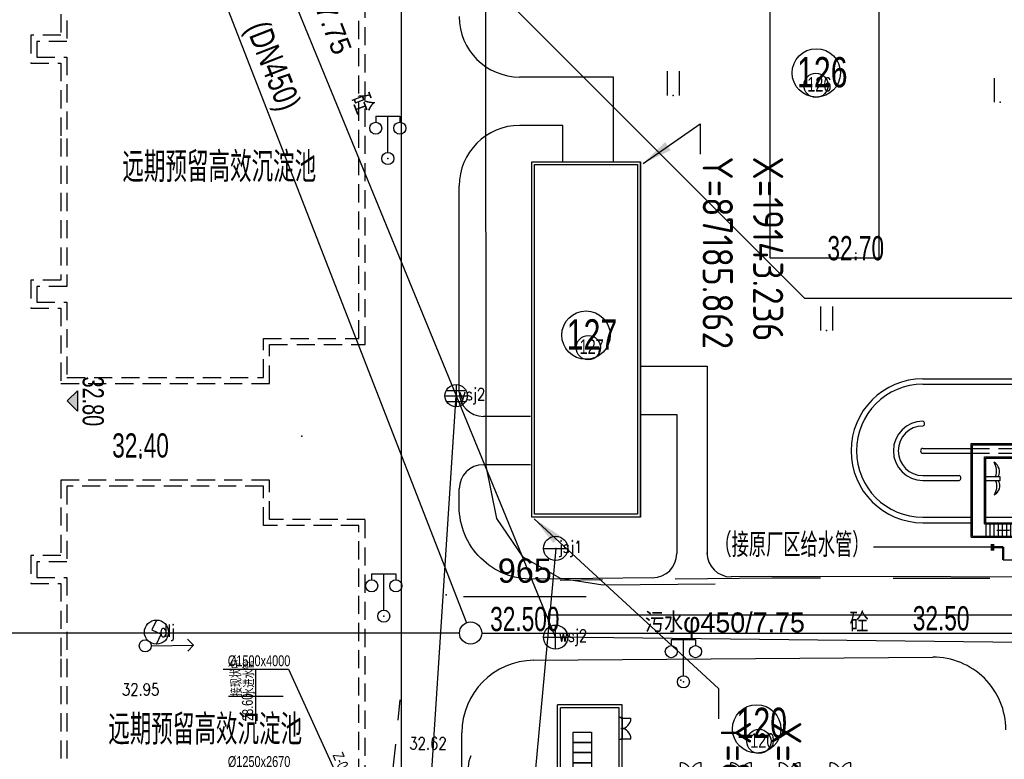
# Model space of a CAD drawing. Header units: millimetres. Extents: x 1371 to 38096, y 232 to 174236.
# Tile 73 of 84: x 19092 to 19173, y 87137 to 87198. Entities that reach past the tile are written whole.
import ezdxf
from ezdxf.enums import TextEntityAlignment as Align

# ---------------------------------------------------------------- set-up
doc = ezdxf.new("R2010")
doc.units = ezdxf.units.MM
doc.header["$LTSCALE"] = 10
for name, pattern in [('CENTER', [50.8, 31.75, -6.35, 6.35, -6.35]), ('CONTINOUS', [0]), ('DASHED', [0.75, 0.5, -0.25]), ('X5', [2.8, 1.6, -1.2]), ('X6', [2, 1, -1])]:
    doc.linetypes.add(name, pattern=pattern)
for name, color, linetype in [('0提标-单体内线', 31, 'Continuous'), ('0提标-单体外线', 1, 'Continuous'), ('0提标-单体编号-平面图', 3, 'Continuous'), ('0提标-单体编号-管线图', 2, 'Continuous'), ('0提标-管-雨水插旗', 2, 'Continuous'), ('DLSS', 30, 'Continuous'), ('dx', 8, 'Continuous'), ('GCD', 8, 'Continuous'), ('LOCKUP', 7, 'Continuous'), ('SZZ-上水管', 153, '厂区给水管'), ('SZZ-消防管', 4, '厂区消防管'), ('厂内中水管', 4, '回用管'), ('原有管线', 7, 'Continuous'), ('坐标', 7, 'Continuous'), ('污水', 180, 'Continuous'), ('电力', 180, 'Continuous'), ('管线标注', 3, 'Continuous'), ('给水', 5, 'Continuous'), ('雨水', 180, 'Continuous')]:
    doc.layers.add(name, color=color, linetype=linetype)
doc.styles.add('HZ', font='rs.shx', dxfattribs={"width": 0.8, "bigfont": 'hztxt.shx'})
doc.styles.add('SMEDI', font='smsim1.shx', dxfattribs={"width": 0.75, "bigfont": 'smfs.shx'})
doc.styles.add('SMEDI1', font='smsim.shx', dxfattribs={"width": 0.75, "bigfont": 'smfs.shx'})
doc.styles.add('songti', font='txt', dxfattribs={"width": 0.75})
doc.styles.get("Standard").update_dxf_attribs({"font": 'smsim.shx', "bigfont": 'smfs.shx'})
doc.styles.add('TSSD_Dimension', font='smsim.shx', dxfattribs={"width": 0.7, "bigfont": 'smfs.shx'})
doc.styles.add('国标', font='gbenor.shx', dxfattribs={"bigfont": 'gbcbig.shx'})
doc.styles.add('宋体', font='smsim1.shx', dxfattribs={"bigfont": 'smfs.shx'})
doc.styles.add('黑体', font='smsim.shx', dxfattribs={"width": 0.75, "bigfont": 'smfs.shx'})
doc.linetypes.add('厂区污水管', pattern='A,4,-0.4,["WS",songti,S=0.4,R=0,X=-0.2,Y=-0.2],-0.4', length=4.8)
doc.linetypes.add('厂区消防管', pattern='A,4,-0.5,["XF",songti,S=0.4,R=0,X=-0.2,Y=-0.2],-0.7', length=5.2)
doc.linetypes.add('厂区给水管', pattern='A,4,-0.4,["GS",songti,S=0.4,R=0,X=-0.2,Y=-0.2],-0.4', length=4.8)
doc.linetypes.add('回用管', pattern='A,4,-0.5,["HY",songti,S=0.4,R=0,X=-0.2,Y=-0.2],-0.7', length=5.2)
doc.dimstyles.new('ISO-25', dxfattribs={"dimtxt": 2.5, "dimasz": 2.5, "dimexe": 1.25, "dimexo": 0.625, "dimgap": 0.2, "dimtad": 1, "dimtxsty": 'Standard', "dimcen": 2.5, "dimadec": 0, "dimazin": 0, "dimtfac": 1, "dimtmove": 0, "dimatfit": 3, "dimfxl": 0, "dimarcsym": 0})

# ---------------------------------------------------------------- blocks, each defined once
blk = doc.blocks.new('*U326')
at = {"layer": 'dx', "ltscale": 0.01, "extrusion": (0, 0, -1)}
blk.add_hatch(color=256, dxfattribs=at).paths.add_polyline_path([(-19096.452, 87167.061), (-19096.452, 87165.364), (-19095.603, 87166.212)])
blk = doc.blocks.new('给水')
at = {"layer": '给水'}
blk.add_line((-1, 0), (1, 0), dxfattribs=at)
blk.add_circle((0, 0), 1, dxfattribs=at)
blk = doc.blocks.new('电力')
at = {"layer": '电力'}
for p, q in [((0, 1), (-0.382, 0.178)), ((-0.382, 0.178), (0.382, -0.178)), ((0, -1), (0.382, -0.178))]:
    blk.add_line(p, q, dxfattribs=at)
blk.add_circle((0, 0), 1, dxfattribs=at)
blk = doc.blocks.new('污水')
at = {"layer": '污水'}
for p, q in [((0, -1), (0, 1)), ((-1, 0), (1, 0))]:
    blk.add_line(p, q, dxfattribs=at)
blk.add_circle((0, 0), 1, dxfattribs=at)
blk = doc.blocks.new('雨水')
at = {"layer": '雨水', "linetype": 'Continuous'}
for p, q in [((0, 1.49), (0, -1.49)), ((-1.31, 0.71), (1.31, 0.71)), ((-1.27, -0.79), (1.27, -0.79))]:
    blk.add_line(p, q, dxfattribs=at)
at = {"layer": '雨水', "lineweight": 25}
blk.add_line((-1.49, 0), (1.49, 0), dxfattribs=at)
blk.add_circle((0, 0), 1.49, dxfattribs=at)
blk = doc.blocks.new('*U325')
at = {"color": 8, "ltscale": 0.5}
blk.add_line((19143.023, 87156.598), (19143.023, 87185.998), dxfattribs=at)
at = {"color": 8}
for points in [[(19134.023, 87185.998), (19143.023, 87185.998), (19143.023, 87156.598), (19134.023, 87156.598)], [(19134.263, 87185.758), (19142.783, 87185.758), (19142.783, 87156.838), (19134.263, 87156.838)]]:
    blk.add_lwpolyline(points, close=True, dxfattribs=at)
at = {"layer": 'DLSS', "color": 8, "linetype": 'X6', "ltscale": 0.2, "flags": 128}
for points in [[(19103.917, 87005.206), (19106.068, 87019.456), (19111.658, 87054.702), (19119.028, 87101.328), (19123.154, 87141.485)], [(19127.422, 87122.989), (19128.845, 87136.452), (19129.693, 87138.601)]]:
    blk.add_lwpolyline(points, dxfattribs=at)
at = {"layer": 'dx', "ltscale": 0.5}
for p, q in [((19130.267, 87160.86), (19130.209, 87204.484)), ((19121.119, 87189.763), (19121.119, 87189.263)), ((19121.119, 87189.763), (19123.119, 87189.763)), ((19122.119, 87186.763), (19122.119, 87189.763)), ((19123.119, 87189.763), (19123.119, 87189.263)), ((19131.127, 87156.503), (19130.267, 87160.86)), ((19133.303, 87153.292), (19131.127, 87156.503)), ((19136.41, 87151.535), (19133.303, 87153.292)), ((19120.782, 87151.92), (19120.782, 87151.42)), ((19120.782, 87151.92), (19122.782, 87151.92)), ((19121.782, 87148.92), (19121.782, 87151.92)), ((19122.782, 87151.92), (19122.782, 87151.42)), ((19139.904, 87150.993), (19136.41, 87151.535)), ((19149.187, 87151.057), (19139.904, 87150.993))]:
    blk.add_line(p, q, dxfattribs=at)
at = {"layer": 'dx', "ltscale": 0.5, "extrusion": (0, 0, -1)}
for p, q in [((19096.452, 87167.061), (19095.603, 87166.212)), ((19096.452, 87167.061), (19096.452, 87165.364)), ((19096.452, 87165.364), (19095.603, 87166.212))]:
    blk.add_line(p, q, dxfattribs=at)
at = {"layer": 'dx', "linetype": 'X5', "ltscale": 0.5}
for p, q in [((19153.887, 87151.563), (19136.384, 87151.372)), ((19213.918, 87151.437), (19153.887, 87151.563))]:
    blk.add_line(p, q, dxfattribs=at)
at = {"layer": 'dx', "linetype": 'Continuous', "ltscale": 0.5}
blk.add_line((19128.374, 87150.035), (19138.524, 87150.035), dxfattribs=at)
at = {"layer": 'dx', "linetype": 'Continuous', "flags": 128}
for points in [[(19145.218, 87193.475), (19145.218, 87191.475)], [(19146.218, 87193.475), (19146.218, 87191.475)], [(19172.271, 87192.911), (19172.271, 87190.911)], [(19121.119, 87189.763), (19123.119, 87189.763)], [(19121.119, 87189.763), (19121.119, 87189.263)], [(19122.119, 87186.763), (19122.119, 87189.763)], [(19123.119, 87189.763), (19123.119, 87189.263)], [(19157.899, 87174.031), (19157.899, 87172.031)], [(19158.899, 87174.031), (19158.899, 87172.031)], [(19120.782, 87151.92), (19122.782, 87151.92)], [(19120.782, 87151.92), (19120.782, 87151.42)], [(19121.782, 87148.92), (19121.782, 87151.92)], [(19122.782, 87151.92), (19122.782, 87151.42)], [(19145.566, 87146.483), (19147.566, 87146.483)], [(19145.566, 87146.483), (19145.566, 87145.983)], [(19145.566, 87146.483), (19147.566, 87146.483)], [(19145.566, 87146.483), (19145.566, 87145.983)], [(19146.566, 87143.483), (19146.566, 87146.483)], [(19146.566, 87143.483), (19146.566, 87146.483)], [(19147.566, 87146.483), (19147.566, 87145.983)], [(19147.566, 87146.483), (19147.566, 87145.983)]]:
    blk.add_lwpolyline(points, dxfattribs=at)
at = {"layer": 'dx', "linetype": 'Continuous', "ltscale": 0.3}
for centre in [(19121.119, 87188.763), (19123.119, 87188.763), (19122.119, 87186.263), (19120.782, 87150.92), (19122.782, 87150.92), (19121.782, 87148.42), (19145.566, 87145.483), (19145.566, 87145.483), (19147.566, 87145.483), (19147.566, 87145.483), (19146.566, 87142.983), (19146.566, 87142.983)]:
    blk.add_circle(centre, 0.5, dxfattribs=at)
at = {"layer": 'dx', "ltscale": 0.3}
for centre in [(19121.119, 87188.763), (19123.119, 87188.763), (19122.119, 87186.263), (19120.782, 87150.92), (19122.782, 87150.92), (19121.782, 87148.42)]:
    blk.add_circle(centre, 0.5, dxfattribs=at)
for p in [(19145.718, 87191.475), (19172.771, 87190.911), (19122.119, 87186.263), (19122.119, 87186.263), (19160.819, 87178.446, 32.7), (19160.819, 87178.446, 32.7), (19158.399, 87172.031), (19115.002, 87163.295), (19101.667, 87162.135, 32.4), (19101.667, 87161.481, 32.4), (19126.949, 87150.185), (19121.782, 87148.42), (19121.782, 87148.42), (19167.881, 87147.347, 32.5), (19167.881, 87147.347, 32.5), (19146.566, 87142.983), (19146.566, 87142.983)]:
    blk.add_point(p, dxfattribs=at)
at = {"layer": '污水', "color": 8, "linetype": 'Continuous', "elevation": 32.577, "flags": 128}
for points in [[(19135.994, 87146.682), (19102.417, 87228.487)], [(19179.383, 87146.192), (19135.994, 87146.682), (19135.994, 87146.682)]]:
    blk.add_lwpolyline(points, dxfattribs=at)
at = {"layer": '污水', "color": 8, "linetype": 'Continuous', "ltscale": 0.3}
blk.add_point((19135.994, 87146.682, 32.595), dxfattribs=at)
at = {"layer": '电力', "color": 8, "linetype": 'Continuous', "ltscale": 0.3}
blk.add_point((19102.987, 87147.096, 32.83), dxfattribs=at)
at = {"layer": '给水', "color": 8, "linetype": 'Continuous', "ltscale": 0.3}
blk.add_point((19136.002, 87154.02, 32.841), dxfattribs=at)
at = {"layer": '雨水', "color": 8, "linetype": 'Continuous', "ltscale": 0.3}
blk.add_point((19127.768, 87166.645, 32.662), dxfattribs=at)
at = {"color": 8, "linetype": 'Continuous', "ltscale": 0.3, "xscale": 0.6175829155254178, "yscale": 0.6175829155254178, "zscale": 0.6175829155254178}
blk.add_blockref('雨水', (19127.768, 87166.645, 32.662), dxfattribs=at)
at = {"color": 8, "linetype": 'Continuous', "ltscale": 0.3}
blk.add_blockref('给水', (19136.002, 87154.02, 32.841), dxfattribs=at)
at = {"layer": '污水', "color": 8, "linetype": 'Continuous', "ltscale": 0.3}
blk.add_blockref('污水', (19135.994, 87146.682, 32.577), dxfattribs=at)
at = {"layer": '电力', "color": 8, "linetype": 'Continuous', "ltscale": 0.3}
blk.add_blockref('电力', (19102.987, 87147.096, 32.83), dxfattribs=at)
at = {"layer": 'dx', "ltscale": 0.3, "style": '黑体', "width": 0.7}
for s, p in [('32.70', (19160.819, 87178.846, 32.7)), ('32.70', (19160.819, 87178.846, 32.7)), ('32.40', (19101.667, 87162.535, 32.4)), ('32.500', (19133.449, 87148.185, 32.5)), ('32.50', (19167.881, 87148.246, 32.5))]:
    blk.add_text(s, height=2, dxfattribs=at).set_placement(p, align=Align.MIDDLE)
at = {"layer": 'dx', "ltscale": 0.3, "style": '黑体'}
blk.add_text('965', height=2, dxfattribs=at).set_placement((19133.449, 87152.185, 32.5), align=Align.MIDDLE)
at = {"layer": 'GCD', "linetype": 'Continuous', "ltscale": 0.3, "style": 'HZ', "width": 0.8}
for s, p in [('32.95', (19100.134, 87141.857)), ('32.62', (19123.901, 87137.404))]:
    blk.add_text(s, height=1, dxfattribs=at).set_placement(p)
at = {"layer": '污水', "color": 8, "linetype": 'Continuous', "ltscale": 0.3, "style": 'HZ', "width": 0.8}
blk.add_text('wsj2', height=1, dxfattribs=at).set_placement((19136.244, 87146.307, 32.595))
at = {"layer": '电力', "color": 8, "linetype": 'Continuous', "ltscale": 0.3, "style": 'HZ', "width": 0.8}
blk.add_text('dlj', height=1, dxfattribs=at).set_placement((19103.237, 87146.721, 32.83))
at = {"layer": '给水', "color": 8, "linetype": 'Continuous', "ltscale": 0.3, "style": 'HZ', "width": 0.8}
blk.add_text('jsj1', height=1, dxfattribs=at).set_placement((19136.252, 87153.645, 32.841))
at = {"layer": '雨水', "color": 8, "linetype": 'Continuous', "ltscale": 0.3, "style": '宋体'}
blk.add_text('污水φ450/7.75      砼', height=1.65878, rotation=291.01273, dxfattribs=at).set_placement((19112.902, 87207.036, 25.55))
at = {"layer": '雨水', "color": 8, "linetype": 'Continuous', "ltscale": 0.3, "style": 'HZ', "width": 0.8}
blk.add_text('ysj2', height=1, dxfattribs=at).set_placement((19128.018, 87166.27, 32.662))
blk = doc.blocks.new('gc013b')
at = {"linetype": 'Continuous'}
blk.add_line((0.5, 0), (4, 0), dxfattribs=at)
at = {"linetype": 'Continuous', "flags": 128}
blk.add_lwpolyline([(3.5, 0.5), (4, 0), (3.5, -0.5)], dxfattribs=at)
blk = doc.blocks.new('gc170')
at = {"linetype": 'Continuous'}
blk.add_circle((0, 0), 0.5, dxfattribs=at)
blk = doc.blocks.new('A$C255E3CC7')
h = blk.add_hatch()
h.set_pattern_fill('ANGLE', color=5, scale=1000, style=0)
h.set_pattern_definition([(0, (-1226330.18, -13767.08), (0, 275), [200, -75]), (90, (-1226330.18, -13767.08), (-275, 2e-14), [200, -75])])
h.paths.add_polyline_path([(23715, 1735), (23615, 1735), (23615, 650), (23715, 650)])
at = {"color": 5}
for p, q in [((21565, 5846), (21565, 3635)), ((21565, 5846), (23865, 5846)), ((21815, 5846), (21815, 4401)), ((23615, 5846), (23615, 4401)), ((23865, 5846), (23865, 3085)), ((10615, 5535), (6317, 5535)), ((6317, 5535), (6317, 4335)), ((10515, 5435), (6317, 5435)), ((6660, 5535), (6660, 4335)), ((7003, 5535), (7003, 4335)), ((7346, 5535), (7346, 4335)), ((8505, 4930), (7465, 4930)), ((7465, 4930), (7603, 4892)), ((7689, 5535), (7689, 4335)), ((8032, 5535), (8032, 4335)), ((8375, 5535), (8375, 4335)), ((8718, 5535), (8718, 4335)), ((9061, 5535), (9061, 4335)), ((9417, 4335), (9417, 5535)), ((10515, 5435), (10515, -2115)), ((10615, 5535), (10615, -2215)), ((-34488, 4335), (-1801, 4335)), ((9415, 4335), (-2401, 4335)), ((9517, 4435), (6317, 4435)), ((9415, 4335), (9415, -1015)), ((9515, 4435), (9515, -1115)), ((14615, 4335), (10615, 4335)), ((21715, 4401), (23715, 4401)), ((23615, 4401), (21715, 4401)), ((21715, 4401), (21715, 650)), ((23715, 2835), (23715, 4401)), ((-34488, 3885), (-1616, 3885)), ((9415, 3885), (-2215, 3885)), ((14615, 3885), (10615, 3885)), ((17841, 3385), (21315, 3385)), ((21315, 3385), (21565, 3635)), ((25865, 3085), (26615, 3835)), ((25869, 2876), (26578, 3585)), ((27765, 3585), (26578, 3585)), ((26615, 3835), (30215, 3835)), ((27765, 3585), (27765, 985)), ((27915, 2685), (28074, 3378)), ((28074, 3378), (28815, 3585)), ((28815, 3585), (28815, 2685)), ((30215, 3835), (30215, 735)), ((17388, 3135), (20527, 3135)), ((20527, 3235), (21665, 3235)), ((20527, 3235), (20527, 1235)), ((20720, 3135), (20720, 1335)), ((20770, 3200), (20770, 1270)), ((20770, 1270), (20770, 3200)), ((20770, 3200), (20870, 3200)), ((20920, 3135), (20920, 1335)), ((21665, 3235), (21665, 1235)), ((23715, 650), (23715, 2835)), ((23865, 3085), (24365, 3085)), ((23865, 2935), (24365, 2935)), ((23865, 2935), (23865, 1635)), ((24365, 3085), (24365, 1485)), ((24395, 3085), (24395, 1485)), ((24395, 3085), (25865, 3085)), ((24395, 2935), (25765, 2935)), ((25765, 2935), (25765, 1635)), ((25796, 2935), (25796, 1635)), ((25869, 2876), (25869, 1693)), ((28815, 2685), (27915, 2685)), ((28330, 2584), (28385, 2639)), ((28330, 2639), (28385, 2584)), ((28734, 3176), (28817, 3094)), ((28817, 3176), (28734, 3094)), ((23865, 1635), (24365, 1635)), ((24395, 1635), (25765, 1635)), ((25869, 1693), (26578, 985)), ((28815, 1885), (27915, 1885)), ((27915, 1085), (28074, 1678)), ((28074, 1678), (28815, 1885)), ((28330, 1886), (28385, 1831)), ((28330, 1831), (28385, 1886)), ((28815, 1885), (28815, 985)), ((14615, 835), (11615, 835)), ((19257, 1335), (20527, 1335)), ((19917, 1085), (21565, 1085)), ((20527, 1235), (21665, 1235)), ((20770, 1270), (20870, 1270)), ((21565, 1085), (21565, -4315)), ((21715, 1235), (21715, 650)), ((23865, 1485), (24365, 1485)), ((23865, 1485), (23865, -3715)), ((24395, 1485), (25865, 1485)), ((25065, 1485), (25065, -877)), ((25865, 1485), (26615, 735)), ((27765, 985), (26578, 985)), ((28734, 1394), (28817, 1476)), ((28817, 1394), (28734, 1476)), ((28965, 985), (30065, 985)), ((29554, 985), (30065, 985)), ((14615, 435), (11615, 435)), ((21715, 650), (21715, 450)), ((21815, 650), (21715, 650)), ((21715, 650), (21715, 450)), ((21715, 600), (21715, 600)), ((21815, 450), (21715, 450)), ((21715, 450), (21715, -3715)), ((23680, 600), (21750, 600)), ((21750, 600), (23680, 600)), ((21750, 600), (21750, 500)), ((21815, 650), (23615, 650)), ((21815, 450), (23615, 450)), ((23715, 650), (23615, 650)), ((23715, 450), (23615, 450)), ((23680, 600), (23680, 500)), ((23715, -3715), (23715, 450)), ((25065, 623), (23865, 623)), ((25065, 280), (23865, 280)), ((26615, 735), (29065, 735)), ((29065, 735), (29965, 735)), ((29965, 735), (30215, 735)), ((25065, -63), (23865, -63)), ((25065, -406), (23865, -406)), ((25065, -749), (23865, -749)), ((24553, -1052), (25294, -798)), ((-34488, -1415), (-30488, -1415)), ((-30488, -8765), (-30488, -1015)), ((-30488, -1015), (401, -1015)), ((-30388, -8665), (-30388, -1115)), ((-30388, -1115), (442, -1115)), ((9415, -1015), (-199, -1015)), ((9515, -1115), (22, -1115)), ((14615, -1415), (10615, -1415)), ((23715, -1340), (24407, -1128)), ((24418, -1092), (23865, -1092)), ((24484, -871), (24407, -1128)), ((24484, -1281), (24484, -871)), ((24484, -1284), (24553, -1052)), ((-34488, -1815), (-30488, -1815)), ((-29388, -7665), (-29388, -2115)), ((-29388, -2115), (853, -2115)), ((-29288, -2215), (894, -2215)), ((-29288, -7565), (-29288, -2215)), ((10515, -2115), (254, -2115)), ((10615, -2215), (295, -2215)), ((14615, -1815), (10615, -1815)), ((26885, -1815), (29695, -1815)), ((26885, -1815), (26885, -2815)), ((27145, -1815), (27145, -2815)), ((27405, -1815), (27405, -2815)), ((27665, -1815), (27665, -2815)), ((27925, -1815), (27925, -2815)), ((28185, -1815), (28185, -2815)), ((28695, -1815), (28445, -1815)), ((28445, -1815), (28445, -2815)), ((29545, -6465), (29545, -1965)), ((29595, -6515), (29595, -1915)), ((29695, -2815), (29695, -1815)), ((24395, -2815), (29695, -2815)), ((24395, -2815), (24395, -3465)), ((24495, -2915), (28595, -2915)), ((24495, -2915), (24495, -3615)), ((24545, -2965), (28545, -2965)), ((24545, -2965), (24545, -3565)), ((28545, -5717), (28545, -2965)), ((28595, -5717), (28595, -2915)), ((28695, -2815), (28695, -6615)), ((29695, -3065), (28695, -3065)), ((29695, -6615), (29695, -2815)), ((-34488, -3665), (-31488, -3665)), ((-34488, -4065), (-31488, -4065)), ((23715, -3715), (21715, -3715)), ((21815, -3715), (21815, -4565)), ((23865, -3715), (23615, -3715)), ((23615, -5515), (23615, -3715)), ((23865, -3465), (23865, -3419)), ((23865, -3465), (23865, -3465)), ((23934, -3465), (23865, -3465)), ((23865, -3715), (23865, -5515)), ((24395, -3465), (23895, -3465)), ((23895, -3465), (23895, -3715)), ((24695, -3715), (23895, -3715)), ((23895, -3715), (23895, -5515)), ((24495, -3615), (25795, -3615)), ((24545, -3565), (25845, -3565)), ((24695, -3715), (25695, -3715)), ((24695, -5515), (24695, -3715)), ((24695, -5515), (24948, -4034)), ((24948, -4034), (25695, -3715)), ((25695, -3715), (25695, -5517)), ((25795, -3615), (25795, -5615)), ((25845, -3565), (25845, -5665)), ((29695, -3325), (28695, -3325)), ((29695, -3585), (28695, -3585)), ((29695, -3845), (28695, -3845)), ((19257, -4565), (20527, -4565)), ((19917, -4315), (21565, -4315)), ((20527, -4465), (21715, -4465)), ((20527, -4465), (20527, -6465)), ((20720, -4565), (20720, -6365)), ((20770, -4500), (20770, -6430)), ((20770, -6430), (20770, -4500)), ((20770, -4500), (20870, -4500)), ((20920, -6365), (20920, -4565)), ((21715, -4465), (21715, -6465)), ((28395, -4515), (27995, -4515)), ((27995, -4515), (27995, -4915)), ((28395, -4915), (28395, -4515)), ((29695, -4105), (28695, -4105)), ((29695, -4365), (28695, -4365)), ((29695, -4625), (28695, -4625)), ((29695, -4885), (28695, -4885)), ((23865, -5515), (23615, -5515)), ((23615, -5515), (23615, -6365)), ((23865, -5515), (23865, -6615)), ((24695, -5515), (23895, -5515)), ((23895, -5515), (23895, -5765)), ((24695, -5515), (25695, -5515)), ((27995, -4915), (28395, -4915)), ((29695, -5145), (28695, -5145)), ((29695, -5405), (28695, -5405)), ((29695, -5665), (28695, -5665)), ((17388, -6365), (20527, -6365)), ((20527, -6465), (21715, -6465)), ((20770, -6430), (20870, -6430)), ((21715, -6365), (23615, -6365)), ((23865, -5765), (23865, -5765)), ((23934, -5765), (23865, -5765)), ((23865, -5765), (23865, -5811)), ((24395, -5765), (23895, -5765)), ((24395, -5765), (24395, -6615)), ((26645, -5912), (26245, -5912)), ((26245, -5912), (26245, -6312)), ((26245, -6312), (26645, -6312)), ((26645, -6312), (26645, -5912)), ((28545, -5717), (28595, -5717)), ((-34488, -7115), (-30488, -7115)), ((-29288, -7115), (2911, -7115)), ((14615, -7115), (2312, -7115)), ((17841, -6615), (23865, -6615)), ((29695, -6615), (24395, -6615)), ((-34488, -7565), (-30488, -7565)), ((-29388, -7665), (-26188, -7665)), ((-29288, -7565), (3096, -7565)), ((-29288, -7565), (-29288, -8765)), ((-28932, -8765), (-28932, -7565)), ((-28589, -8765), (-28589, -7565)), ((-28246, -8765), (-28246, -7565)), ((-27903, -8765), (-27903, -7565)), ((-27560, -8765), (-27560, -7565)), ((-27217, -8765), (-27217, -7565)), ((-26874, -8765), (-26874, -7565)), ((-26531, -8765), (-26531, -7565)), ((-26188, -8765), (-26188, -7565)), ((14615, -7565), (2497, -7565)), ((-30488, -8765), (-26188, -8765)), ((-30388, -8665), (-26188, -8665)), ((-28375, -8165), (-27335, -8165)), ((-27335, -8165), (-27474, -8203))]:
    blk.add_line(p, q, dxfattribs=at)
at = {"color": 5, "linetype": 'DASHED', "ltscale": 150}
for p, q in [((21815, 650), (21815, 4401)), ((23615, 4401), (23615, 1735)), ((21565, 3281), (21565, 1335)), ((29065, 3585), (29065, 985)), ((29965, 3585), (29965, 985)), ((23865, 2835), (23865, 1735)), ((23865, 2835), (24365, 2835)), ((24395, 2835), (25665, 2835)), ((25665, 2835), (25665, 1735)), ((27915, 1885), (27915, 2685)), ((28815, 1885), (28815, 2685)), ((23865, 1735), (24365, 1735)), ((24395, 1735), (25665, 1735)), ((21815, 450), (21815, -3715)), ((23615, 450), (23615, -3715))]:
    blk.add_line(p, q, dxfattribs=at)
at = {"color": 5, "lineweight": 0}
for p, q in [((23715, 4401), (23615, 4401)), ((23615, 1735), (23715, 1735)), ((21715, 1335), (21815, 1335)), ((21815, 1335), (21715, 1335)), ((21815, 650), (21715, 650)), ((21715, 650), (21715, 450)), ((21715, 650), (21815, 650)), ((21715, 450), (21815, 450)), ((21815, 450), (21715, 450)), ((21750, 500), (21750, 600)), ((21750, 600), (23680, 600)), ((23680, 500), (21750, 500)), ((23715, 650), (23615, 650)), ((23615, 650), (23715, 650)), ((23615, 450), (23715, 450)), ((23715, 450), (23615, 450)), ((23680, 600), (23680, 500)), ((23715, 650), (23715, 450)), ((23715, 450), (23715, 650)), ((29595, -1915), (26942, -1915)), ((26942, -1915), (26942, -1965)), ((26942, -1965), (29545, -1965)), ((29595, -1915), (29595, -1915)), ((21815, -4565), (21715, -4565)), ((24495, -5615), (24495, -6515)), ((24495, -5615), (25795, -5615)), ((24545, -5665), (24545, -6465)), ((24545, -5665), (25845, -5665)), ((24545, -6465), (29545, -6465)), ((29595, -6515), (24495, -6515))]:
    blk.add_line(p, q, dxfattribs=at)
at = {"color": 5, "linetype": 'DASHED', "ltscale": 300}
for p, q in [((21419, 3135), (21815, 3531)), ((25969, 2835), (26719, 3585)), ((26719, 3585), (27665, 3585)), ((27665, 3585), (27665, 985)), ((29065, 3585), (29965, 3585)), ((20527, 3135), (20720, 3135)), ((20720, 3235), (20720, 3135)), ((20720, 3235), (20920, 3235)), ((20920, 3235), (20920, 3135)), ((20920, 3135), (21419, 3135)), ((25796, 2835), (25969, 2835)), ((25969, 2835), (25969, 1735)), ((23615, 1735), (23615, 650)), ((25969, 1735), (26719, 985)), ((28815, 1885), (28815, 985)), ((20527, 1335), (20720, 1335)), ((20720, 1335), (20720, 1235)), ((20720, 1235), (20920, 1235)), ((20770, 1235), (20770, 1235)), ((20920, 1335), (21815, 1335)), ((20920, 1335), (20920, 1235)), ((21815, 1335), (21815, 650)), ((21815, 1335), (21815, 650)), ((26719, 985), (27665, 985)), ((29964, 985), (29064, 985)), ((29065, 985), (29965, 985)), ((-30488, -1415), (782, -1415)), ((10615, -1415), (4, -1415)), ((-30488, -1815), (376, -1815)), ((10615, -1815), (130, -1815)), ((28695, -2815), (28695, -1815)), ((24695, -3115), (25695, -3115)), ((24695, -3115), (24695, -6315)), ((25695, -3115), (25695, -6315)), ((25995, -3115), (25995, -6315)), ((25995, -3115), (28395, -3115)), ((28395, -3115), (28395, -6315)), ((28695, -2815), (29695, -2815)), ((24395, -5515), (24395, -3715)), ((20527, -4565), (20720, -4565)), ((20720, -4465), (20720, -4565)), ((20720, -4465), (20920, -4465)), ((20920, -4465), (20920, -4565)), ((20920, -4565), (21815, -4565)), ((20527, -6365), (20720, -6365)), ((20720, -6365), (20720, -6465)), ((20720, -6465), (20920, -6465)), ((20770, -6465), (20770, -6465)), ((20920, -6365), (20920, -6465)), ((21715, -6365), (20920, -6365)), ((25695, -6315), (24695, -6315)), ((25995, -6315), (28395, -6315))]:
    blk.add_line(p, q, dxfattribs=at)
at = {"color": 5, "ltscale": 300}
for p, q in [((27915, 3585), (27915, 2685)), ((27915, 3585), (28815, 3585)), ((28965, 3585), (28965, 985)), ((28965, 3585), (30065, 3585)), ((28965, 3585), (30065, 3585)), ((28965, 3585), (28965, 985)), ((30065, 3585), (30065, 985)), ((30065, 3585), (30065, 985)), ((27915, 1885), (27915, 985)), ((27915, 985), (28815, 985)), ((28965, 985), (29474, 985))]:
    blk.add_line(p, q, dxfattribs=at)
at = {"color": 5, "linetype": 'DASHED', "ltscale": 300}
blk.add_lwpolyline([(28736, 3175), (28736, 3585), (28815, 3585), (28815, 3175)], dxfattribs=at)
at = {"color": 5}
for points in [[(20870, 3200), (20870, 3200), (20870, 1270), (20870, 1270)], [(9415, 510), (8271, 510), (8271, 860), (9415, 860)], [(23680, 500), (23680, 500), (21750, 500), (21750, 500)], [(-29288, -3740), (-28144, -3740), (-28144, -4090), (-29288, -4090)], [(20870, -4500), (20870, -4500), (20870, -6430), (20870, -6430)]]:
    blk.add_lwpolyline(points, close=True, dxfattribs=at)
for points in [[(28331, 2585), (28202, 2585), (28202, 2638), (28331, 2638)], [(28384, 2638), (28513, 2638), (28513, 2585), (28384, 2585)], [(28815, 3095), (28815, 2685), (28736, 2685), (28736, 3095)], [(28331, 1885), (28202, 1885), (28202, 1832), (28331, 1832)], [(28384, 1832), (28513, 1832), (28513, 1885), (28384, 1885)], [(28815, 1475), (28815, 1885), (28736, 1885), (28736, 1475)], [(28736, 1395), (28736, 985), (28815, 985), (28815, 1395)]]:
    blk.add_lwpolyline(points, dxfattribs=at)
for points in [[(8389, 864, -0.393736), (8727, 2048)], [(8617, 864, -0.217468), (8727, 2048)], [(8389, 510, 0.393736), (8727, -674)], [(8617, 510, 0.217468), (8727, -674)], [(-28262, -3740, 0.393736), (-28600, -2556)], [(-28489, -3740, 0.217468), (-28600, -2556)], [(-28262, -4094, -0.393736), (-28600, -5278)], [(-28489, -4094, -0.217468), (-28600, -5278)]]:
    blk.add_lwpolyline(points, format="xyb", dxfattribs=at)
for centre, radius in [((28358, 2611), 39), ((28776, 3135), 58.5), ((28358, 1858), 39), ((28776, 1435), 58.5), ((28195, -4715), 75), ((26445, -6112), 75)]:
    blk.add_circle(centre, radius, dxfattribs=at)
for centre, radius, start, end in [((-34488, -1615), 5950, 90, 270), ((14615, -1615), 5950, 57.17563, 90), ((-34488, -1615), 5500, 90, 270), ((14615, -1615), 5500, 59.72736, 90), ((14615, -1615), 5500, 32.43644, 59.72736), ((-34488, -1615), 2450, 90, 270), ((-34567, 635), 215, 291.5686, 68.4314), ((11694, 635), 215, 111.5686, 248.4314), ((14615, -1615), 2450, 270, 90), ((14615, -1615), 5500, 327.56356, 32.43644), ((14615, -1615), 5950, 333.01344, 26.98656), ((-34488, -1615), 2050, 90, 270), ((14615, -1615), 2050, 270, 90), ((-34488, -1615), 200, 90, 270), ((14615, -1615), 200, 270, 90), ((-31567, -3865), 215, 291.5686, 68.4314), ((14694, -3865), 215, 111.5686, 248.4314), ((14615, -1615), 5500, 300.27264, 327.56356), ((14615, -1615), 5500, 270, 300.27264), ((14615, -1615), 5950, 270, 302.82437)]:
    blk.add_arc(centre, radius, start, end, dxfattribs=at)
blk = doc.blocks.new('变电所')
at = {"color": 8}
for p, q in [((18778.4, 97236.924), (18778.4, 97253.164)), ((18783.74, 97253.164), (18778.4, 97253.164)), ((18778.64, 97237.164), (18778.64, 97252.924)), ((18783.5, 97252.924), (18778.64, 97252.924)), ((18783.5, 97237.164), (18783.5, 97252.924)), ((18783.74, 97247.664), (18783.74, 97253.164)), ((18783.62, 97252.063), (18784.466, 97252.063)), ((18783.74, 97252.117), (18783.74, 97250.317)), ((18783.62, 97250.371), (18784.466, 97250.371)), ((18807.34, 97247.664), (18783.74, 97247.664)), ((18790.317, 97247.664), (18788.517, 97247.664)), ((18788.571, 97247.544), (18788.571, 97248.39)), ((18790.263, 97247.544), (18790.263, 97248.39)), ((18794.479, 97247.664), (18792.679, 97247.664)), ((18792.733, 97247.544), (18792.733, 97248.39)), ((18794.425, 97247.544), (18794.425, 97248.39)), ((18798.504, 97247.664), (18796.704, 97247.664)), ((18796.758, 97247.544), (18796.758, 97248.39)), ((18798.45, 97247.544), (18798.45, 97248.39)), ((18802.694, 97247.664), (18800.894, 97247.664)), ((18800.948, 97247.544), (18800.948, 97248.39)), ((18802.64, 97247.544), (18802.64, 97248.39)), ((18807.34, 97236.924), (18807.34, 97247.664)), ((18787.5, 97247.424), (18783.74, 97247.424)), ((18783.74, 97241.664), (18783.74, 97247.424)), ((18785.486, 97246.005), (18785.03, 97246.813)), ((18785.486, 97245.617), (18785.486, 97247.424)), ((18785.726, 97245.617), (18785.726, 97247.424)), ((18787.5, 97241.664), (18787.5, 97247.424)), ((18807.1, 97247.424), (18787.74, 97247.424)), ((18787.74, 97241.664), (18787.74, 97247.424)), ((18791.5, 97241.664), (18791.5, 97247.424)), ((18791.74, 97241.664), (18791.74, 97247.424)), ((18795.5, 97241.664), (18795.5, 97247.424)), ((18795.74, 97241.664), (18795.74, 97247.424)), ((18799.5, 97241.664), (18799.5, 97247.424)), ((18799.74, 97241.664), (18799.74, 97247.424)), ((18803.5, 97241.664), (18803.5, 97247.424)), ((18803.74, 97243.164), (18803.74, 97247.424)), ((18807.1, 97243.164), (18807.1, 97247.424)), ((18783.992, 97245.617), (18784.621, 97246.032)), ((18785.486, 97245.617), (18783.74, 97245.617)), ((18787.5, 97245.377), (18783.74, 97245.377)), ((18787.5, 97245.617), (18785.726, 97245.617)), ((18787.5, 97245.044), (18786.917, 97244.377)), ((18806.757, 97243.164), (18806.204, 97243.938)), ((18793.33, 97240.424), (18793.33, 97243.116)), ((18793.53, 97240.424), (18793.53, 97243.116)), ((18797.205, 97240.424), (18797.205, 97243.116)), ((18797.405, 97240.424), (18797.405, 97243.116)), ((18803.5, 97242.031), (18802.947, 97242.805)), ((18807.1, 97243.164), (18803.74, 97243.164)), ((18807.1, 97242.924), (18803.74, 97242.924)), ((18803.74, 97241.664), (18803.74, 97242.924)), ((18807.1, 97237.164), (18807.1, 97242.924)), ((18786.872, 97241.664), (18786.319, 97242.438)), ((18806.757, 97241.664), (18806.204, 97242.438)), ((18787.5, 97241.664), (18783.74, 97241.664)), ((18783.74, 97237.164), (18783.74, 97241.424)), ((18787.5, 97241.424), (18783.74, 97241.424)), ((18787.5, 97237.164), (18787.5, 97241.424)), ((18791.5, 97241.664), (18787.74, 97241.664)), ((18787.74, 97237.164), (18787.74, 97241.424)), ((18807.1, 97241.424), (18787.74, 97241.424)), ((18795.5, 97241.664), (18791.74, 97241.664)), ((18799.5, 97241.664), (18795.74, 97241.664)), ((18803.5, 97241.664), (18799.74, 97241.664)), ((18807.1, 97241.664), (18803.74, 97241.664)), ((18783.74, 97240.948), (18784.231, 97239.854)), ((18783.5, 97237.164), (18778.64, 97237.164)), ((18781.423, 97237.044), (18781.423, 97236.198)), ((18783.115, 97237.044), (18783.115, 97236.198)), ((18787.5, 97237.164), (18783.74, 97237.164)), ((18807.1, 97237.164), (18787.74, 97237.164)), ((18788.571, 97237.044), (18788.571, 97236.198)), ((18790.263, 97237.044), (18790.263, 97236.198)), ((18804.571, 97237.044), (18804.571, 97236.198)), ((18806.263, 97237.044), (18806.263, 97236.198)), ((18807.34, 97236.924), (18778.4, 97236.924)), ((18783.169, 97236.924), (18781.369, 97236.924)), ((18790.317, 97236.924), (18788.517, 97236.924)), ((18806.317, 97236.924), (18804.517, 97236.924))]:
    blk.add_line(p, q, dxfattribs=at)
at = {"color": 8, "linetype": 'CENTER'}
for p, q in [((18783.74, 97252.117), (18783.5, 97252.117)), ((18783.74, 97250.317), (18783.5, 97250.317)), ((18788.517, 97247.664), (18788.517, 97247.424)), ((18790.317, 97247.664), (18790.317, 97247.424)), ((18792.679, 97247.664), (18792.679, 97247.424)), ((18794.479, 97247.664), (18794.479, 97247.424)), ((18796.704, 97247.664), (18796.704, 97247.424)), ((18798.504, 97247.664), (18798.504, 97247.424)), ((18800.894, 97247.664), (18800.894, 97247.424)), ((18802.694, 97247.664), (18802.694, 97247.424)), ((18781.369, 97236.924), (18781.369, 97237.164)), ((18783.169, 97236.924), (18783.169, 97237.164)), ((18788.517, 97236.924), (18788.517, 97237.164)), ((18790.317, 97236.924), (18790.317, 97237.164)), ((18804.517, 97236.924), (18804.517, 97237.164)), ((18806.317, 97236.924), (18806.317, 97237.164))]:
    blk.add_line(p, q, dxfattribs=at)
at = {"color": 8, "const_width": 0.0003}
blk.add_lwpolyline([(18778.4, 97253.164), (18783.74, 97253.164), (18783.74, 97247.664), (18807.34, 97247.664), (18807.34, 97236.924), (18778.4, 97236.924)], close=True, dxfattribs=at)
at = {"color": 8}
for points in [[(18779.7, 97250.064), (18779.7, 97250.904), (18781.2, 97250.904), (18781.2, 97250.064)], [(18779.7, 97249.224), (18779.7, 97250.064), (18781.2, 97250.064), (18781.2, 97249.224)], [(18779.7, 97248.384), (18779.7, 97249.224), (18781.2, 97249.224), (18781.2, 97248.384)], [(18779.7, 97247.544), (18779.7, 97248.384), (18781.2, 97248.384), (18781.2, 97247.544)], [(18779.7, 97246.704), (18779.7, 97247.544), (18781.2, 97247.544), (18781.2, 97246.704)], [(18779.7, 97245.864), (18779.7, 97246.704), (18781.2, 97246.704), (18781.2, 97245.864)], [(18779.7, 97245.024), (18779.7, 97245.864), (18781.2, 97245.864), (18781.2, 97245.024)], [(18779.7, 97244.184), (18779.7, 97245.024), (18781.2, 97245.024), (18781.2, 97244.184)], [(18792.72, 97244.916), (18794.52, 97244.916), (18794.52, 97243.116), (18792.72, 97243.116)], [(18796.72, 97244.916), (18798.52, 97244.916), (18798.52, 97243.116), (18796.72, 97243.116)], [(18779.7, 97243.344), (18779.7, 97244.184), (18781.2, 97244.184), (18781.2, 97243.344)], [(18779.7, 97242.504), (18779.7, 97243.344), (18781.2, 97243.344), (18781.2, 97242.504)], [(18779.7, 97241.664), (18779.7, 97242.504), (18781.2, 97242.504), (18781.2, 97241.664)], [(18779.7, 97240.824), (18779.7, 97241.664), (18781.2, 97241.664), (18781.2, 97240.824)], [(18779.7, 97239.984), (18779.7, 97240.824), (18781.2, 97240.824), (18781.2, 97239.984)], [(18790.8, 97239.624), (18790.8, 97240.424), (18789.8, 97240.424), (18789.8, 97239.624)], [(18791.8, 97239.624), (18791.8, 97240.424), (18790.8, 97240.424), (18790.8, 97239.624)], [(18792.8, 97239.624), (18792.8, 97240.424), (18791.8, 97240.424), (18791.8, 97239.624)], [(18793.8, 97239.624), (18793.8, 97240.424), (18792.8, 97240.424), (18792.8, 97239.624)], [(18794.8, 97239.624), (18794.8, 97240.424), (18793.8, 97240.424), (18793.8, 97239.624)], [(18795.8, 97239.624), (18795.8, 97240.424), (18794.8, 97240.424), (18794.8, 97239.624)], [(18796.8, 97239.624), (18796.8, 97240.424), (18795.8, 97240.424), (18795.8, 97239.624)], [(18797.8, 97239.624), (18797.8, 97240.424), (18796.8, 97240.424), (18796.8, 97239.624)], [(18798.8, 97239.624), (18798.8, 97240.424), (18797.8, 97240.424), (18797.8, 97239.624)], [(18799.8, 97239.624), (18799.8, 97240.424), (18798.8, 97240.424), (18798.8, 97239.624)], [(18800.8, 97239.624), (18800.8, 97240.424), (18799.8, 97240.424), (18799.8, 97239.624)], [(18801.8, 97239.624), (18801.8, 97240.424), (18800.8, 97240.424), (18800.8, 97239.624)], [(18802.8, 97239.624), (18802.8, 97240.424), (18801.8, 97240.424), (18801.8, 97239.624)], [(18803.8, 97239.624), (18803.8, 97240.424), (18802.8, 97240.424), (18802.8, 97239.624)], [(18804.8, 97239.624), (18804.8, 97240.424), (18803.8, 97240.424), (18803.8, 97239.624)], [(18779.7, 97239.144), (18779.7, 97239.984), (18781.2, 97239.984), (18781.2, 97239.144)]]:
    blk.add_lwpolyline(points, close=True, dxfattribs=at)
for centre, start, end in [((18783.62, 97252.063), 270, 0), ((18783.62, 97250.371), 0, 90), ((18788.571, 97247.544), 0, 90), ((18790.263, 97247.544), 90, 180), ((18792.733, 97247.544), 0, 90), ((18794.425, 97247.544), 90, 180), ((18796.758, 97247.544), 0, 90), ((18798.45, 97247.544), 90, 180), ((18800.948, 97247.544), 0, 90), ((18802.64, 97247.544), 90, 180), ((18781.423, 97237.044), 270, 0), ((18783.115, 97237.044), 180, 270), ((18788.571, 97237.044), 270, 0), ((18790.263, 97237.044), 180, 270), ((18804.571, 97237.044), 270, 0), ((18806.263, 97237.044), 180, 270)]:
    blk.add_arc(centre, 0.846, start, end, dxfattribs=at)
blk = doc.blocks.new('*U324')
at = {"ltscale": 0.5}
for p, q in [((19123.236, 87200.743), (19123.236, 87123.626)), ((19140.789, 87192.998), (19133.023, 87192.998)), ((19140.789, 87185.998), (19140.789, 87192.998)), ((19136.589, 87188.998), (19133.023, 87188.998)), ((19136.589, 87185.998), (19136.589, 87188.998)), ((19128.023, 87166.937), (19128.023, 87183.998)), ((19142.952, 87169.099), (19148.523, 87169.099)), ((19148.523, 87169.099), (19148.523, 87153.497)), ((19133.923, 87164.937), (19130.023, 87164.937)), ((19142.952, 87165.099), (19146.023, 87165.099)), ((19146.023, 87165.099), (19146.017, 87153.593)), ((19133.923, 87160.937), (19130.023, 87160.937))]:
    blk.add_line(p, q, dxfattribs=at)
at = {"ltscale": 0.3}
for p, q in [((19134.19, 87144.765), (19167.19, 87145.021)), ((19128.236, 87121.806), (19128.236, 87138.765))]:
    blk.add_line(p, q, dxfattribs=at)
at = {"color": 1}
blk.add_lwpolyline([(19153.739, 87207.409), (19162.739, 87207.409), (19162.739, 87178.009), (19153.739, 87178.009)], close=True, dxfattribs=at)
at = {"flags": 128}
for points in [[(19311.33, 87182.864), (19310.855, 87157.652, -0.408083), (19304.868, 87151.765), (19213.706, 87151.573), (19153.674, 87151.698), (19150.516, 87151.664)], [(19144.061, 87151.594), (19134.089, 87151.485, -0.417409), (19128.023, 87157.485), (19128.023, 87158.937)]]:
    blk.add_lwpolyline(points, format="xyb", dxfattribs=at)
at = {"ltscale": 0.3}
for centre, radius, start, end in [((19133.023, 87197.998), 5, 180, 270), ((19133.023, 87183.998), 5, 90, 180), ((19130.023, 87166.937), 2, 180, 270), ((19130.023, 87158.937), 2, 90, 180), ((19144.017, 87153.593), 2, 270, 0), ((19150.516, 87153.664), 2, 180, 270), ((19167.236, 87139.021), 6, 0, 90.44373), ((19134.236, 87138.765), 6, 90.44373, 180)]:
    blk.add_arc(centre, radius, start, end, dxfattribs=at)
at = {"color": 5, "ltscale": 0.3}
blk.add_point((19146.353, 87143.119), dxfattribs=at)
blk.add_point((19146.353, 87143.119), dxfattribs=at)
at = {"layer": '0提标-单体内线', "linetype": 'DASHED', "ltscale": 0.3}
for points in [[(19111.833, 87202.184), (19095.583, 87202.184), (19095.583, 87195.95), (19093.083, 87195.95), (19093.083, 87194.65), (19095.583, 87194.65), (19095.583, 87187.916), (19095.583, 87175.689), (19093.083, 87175.689), (19093.083, 87174.389), (19095.583, 87174.389), (19095.583, 87168.155), (19111.833, 87168.155), (19111.833, 87171.386), (19119.736, 87171.386), (19119.736, 87198.954), (19111.833, 87198.954)], [(19111.833, 87159.155), (19095.583, 87159.155), (19095.583, 87152.921), (19093.083, 87152.921), (19093.083, 87151.621), (19095.583, 87151.621), (19095.583, 87144.886), (19095.583, 87132.66), (19093.083, 87132.66), (19093.083, 87131.36), (19095.583, 87131.36), (19095.583, 87125.126), (19111.833, 87125.126), (19111.833, 87128.356), (19119.736, 87128.356), (19119.736, 87155.924), (19111.833, 87155.924)]]:
    blk.add_lwpolyline(points, close=True, dxfattribs=at)
at = {"layer": '0提标-单体外线', "linetype": 'DASHED', "ltscale": 0.3}
for points in [[(19112.333, 87202.684), (19095.083, 87202.684), (19095.083, 87196.45), (19092.583, 87196.45), (19092.583, 87194.15), (19095.083, 87194.15), (19095.083, 87187.916), (19095.083, 87176.189), (19092.583, 87176.189), (19092.583, 87173.889), (19095.083, 87173.889), (19095.083, 87167.655), (19112.333, 87167.655), (19112.333, 87170.886), (19120.236, 87170.886), (19120.236, 87199.454), (19112.333, 87199.454)], [(19112.333, 87159.655), (19095.083, 87159.655), (19095.083, 87153.421), (19092.583, 87153.421), (19092.583, 87151.121), (19095.083, 87151.121), (19095.083, 87144.886), (19095.083, 87133.16), (19092.583, 87133.16), (19092.583, 87130.86), (19095.083, 87130.86), (19095.083, 87124.626), (19112.333, 87124.626), (19112.333, 87127.856), (19120.236, 87127.856), (19120.236, 87156.424), (19112.333, 87156.424)]]:
    blk.add_lwpolyline(points, close=True, dxfattribs=at)
at = {"layer": '0提标-单体编号-平面图', "ltscale": 0.3}
for centre in [(19157.556, 87193.341), (19138.512, 87171.658), (19152.627, 87139.095)]:
    blk.add_circle(centre, 2, dxfattribs=at)
at = {"layer": '0提标-单体编号-管线图', "ltscale": 0.3}
for centre in [(19157.529, 87192.314), (19138.701, 87170.621), (19152.816, 87138.059)]:
    blk.add_circle(centre, 1, dxfattribs=at)
at = {"layer": '0提标-管-雨水插旗', "color": 7, "ltscale": 0.5}
for p, q in [((19108.507, 87144.021), (19113.907, 87144.021)), ((19111.207, 87141.761), (19111.207, 87144.021)), ((19113.907, 87144.021), (19124.766, 87120.176)), ((19111.207, 87141.761), (19108.946, 87141.761)), ((19111.207, 87139.5), (19111.207, 87141.761)), ((19113.467, 87141.761), (19111.207, 87141.761))]:
    blk.add_line(p, q, dxfattribs=at)
at = {"layer": 'SZZ-上水管', "color": 0, "ltscale": 0.3}
blk.add_line((19172.063, 87154.11), (19162.298, 87154.11), dxfattribs=at)
at = {"layer": 'SZZ-上水管', "lineweight": 50, "ltscale": 0.3}
for p, q in [((19172.063, 87154.38), (19172.063, 87153.839)), ((19172.182, 87154.38), (19172.182, 87153.839)), ((19172.182, 87154.11), (19173.003, 87154.11)), ((19173.003, 87154.11), (19173.003, 87153.067))]:
    blk.add_line(p, q, dxfattribs=at)
at = {"layer": 'SZZ-上水管', "ltscale": 0.45}
blk.add_line((19173.003, 87153.067), (19234.861, 87153.067), dxfattribs=at)
at = {"layer": 'SZZ-消防管', "color": 7, "ltscale": 0.4}
blk.add_line((19135.495, 87148.52), (19351.87, 87148.52), dxfattribs=at)
at = {"layer": '厂内中水管', "color": 7, "ltscale": 0.4}
blk.add_lwpolyline([(19128.043, 87147.02), (19090.596, 87147.02), (19085.11, 87221.358), (19100.023, 87221.358)], dxfattribs=at)
at = {"layer": '原有管线', "color": 7, "linetype": '厂区污水管', "ltscale": 0.4}
for p, q in [((19104.102, 87227.202), (19156.58, 87174.724)), ((19100.357, 87220.501), (19128.63, 87147.877)), ((19156.58, 87174.724), (19230.417, 87174.724)), ((19129.884, 87147.02), (19175.316, 87147.02))]:
    blk.add_line(p, q, dxfattribs=at)
at = {"layer": '原有管线', "color": 7, "ltscale": 0.4}
blk.add_lwpolyline([(19108.533, 87194.375, 0, 0.63, 0), (19109.092, 87192.938, 0, 0, 0), (19110.226, 87190.026, 0, 0, 0)], format="xyseb", dxfattribs=at)
at = {"layer": '原有管线', "color": 7, "linetype": 'CONTINOUS', "ltscale": 0.4}
blk.add_circle((19128.964, 87147.02), 0.92, dxfattribs=at)
at = {"layer": '给水', "linetype": 'Continuous', "elevation": 32.841, "flags": 128}
blk.add_lwpolyline([(19136.002, 87154.02), (19129.927, 87088.088), (19131.364, 87088.088)], dxfattribs=at)
at = {"layer": '雨水', "linetype": 'Continuous', "elevation": 32.731, "flags": 128}
blk.add_lwpolyline([(19124.504, 87116.124), (19127.768, 87166.645)], dxfattribs=at)
at = {"ltscale": 0.3, "xscale": 0.001, "yscale": 0.001, "zscale": 0.001}
blk.add_blockref('A$C255E3CC7', (19200.867, 87163.706), dxfattribs=at)
at = {"ltscale": 0.3}
blk.add_blockref('变电所', (357.762, -10112.09), dxfattribs=at)
at = {"layer": '电力', "linetype": 'Continuous', "ltscale": 0.3}
blk.add_blockref('gc170', (19102.059, 87145.959, 32.985), dxfattribs=at)
blk.add_blockref('gc170', (19102.059, 87145.959, 32.985), dxfattribs=at)
at = {"layer": '电力', "linetype": 'Continuous', "ltscale": 0.3, "rotation": 0.9007204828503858}
blk.add_blockref('gc013b', (19102.059, 87145.959, 32.985), dxfattribs=at)
at = {"color": 7, "ltscale": 0.3, "style": 'TSSD_Dimension', "width": 0.7}
blk.add_text('32.80', height=1.75, rotation=270, dxfattribs=at).set_placement((19097.755, 87166.179, 32.2), align=Align.MIDDLE)
at = {"layer": '0提标-单体编号-平面图', "color": 3, "ltscale": 0.3, "style": 'SMEDI', "width": 0.75}
for s, p in [('126', (19155.96, 87192.151)), ('远期预留高效沉淀池', (19100.163, 87184.307)), ('127', (19136.916, 87170.468)), ('远期预留高效沉淀池', (19098.997, 87137.79)), ('120', (19150.958, 87138.345))]:
    blk.add_text(s, height=2.5, dxfattribs=at).set_placement(p)
at = {"layer": '0提标-单体编号-管线图', "ltscale": 0.3, "style": 'SMEDI', "width": 0.75}
for s, p in [('126', (19156.804, 87191.79)), ('127', (19137.976, 87170.097)), ('120', (19152.091, 87137.535))]:
    blk.add_text(s, height=1.2, dxfattribs=at).set_placement(p)
at = {"layer": '0提标-管-雨水插旗', "ltscale": 10, "style": 'SMEDI1', "width": 0.75}
for s, p in [('%%C1500x4000', (19108.887, 87144.278)), ('%%C1250x2670', (19108.887, 87135.943))]:
    blk.add_text(s, height=0.9, dxfattribs=at).set_placement(p)
at = {"layer": '0提标-管-雨水插旗', "ltscale": 10, "style": 'SMEDI1'}
for s, rotation, width, p in [('接现状中', 91.62763, 0.65, (19110.064, 87141.802)), ('水进水管', 91.62763, 0.65, (19111.124, 87141.752)), ('28.60', 91.62763, 0.75, (19110.999, 87139.759)), ('Z-01#', 293.19939, 0.75, (19117.534, 87136.925, 11.327))]:
    blk.add_text(s, height=0.9, rotation=rotation, dxfattribs=dict(at, width=width)).set_placement(p)
at = {"layer": '原有管线', "color": 7, "ltscale": 0.4, "style": 'SMEDI', "width": 0.75}
blk.add_text('(DN450)', height=2, rotation=291.27107, dxfattribs=at).set_placement((19110.375, 87197.102))
at = {"layer": '坐标', "char_height": 2.5, "attachment_point": 7, "rotation": 270, "style": '国标'}
for s, insert in [('X=19143.236\\PY=87185.862', (19148.157, 87186.428)), ('X=19134.236\\PY=87156.462', (19149.662, 87139.731))]:
    blk.add_mtext(s, dxfattribs=dict(at, insert=insert))
at = {"layer": '管线标注', "ltscale": 0.3, "style": 'SMEDI', "width": 0.75}
blk.add_text('（接原厂区给水管）', height=2, dxfattribs=at).set_placement((19149.127, 87153.308))
at = {"layer": '雨水', "linetype": 'Continuous', "ltscale": 0.3, "style": '宋体'}
blk.add_text('污水φ450/7.75      砼', height=1.65878, rotation=0.01273, dxfattribs=at).set_placement((19143.388, 87147.068, 25.55))
at = {"layer": '坐标'}
for points in [[(19143.236, 87185.862), (19147.957, 87189.128), (19147.957, 87186.628)], [(19134.236, 87156.462), (19149.462, 87142.431), (19149.462, 87139.931)]]:
    blk.add_leader(points, dimstyle='ISO-25', dxfattribs=at)
blk = doc.blocks.new('*U327')
at = {"layer": 'LOCKUP', "ltscale": 0.3}
for name in ['*U324', '*U325', '*U326']:
    blk.add_blockref(name, (0, 0), dxfattribs=at)

msp = doc.modelspace()

# ---------------------------------------------------------------- block references
at = {"layer": 'LOCKUP', "ltscale": 0.3}
msp.add_blockref('*U327', (0, 0), dxfattribs=at)

doc.saveas('drawing.dxf')
